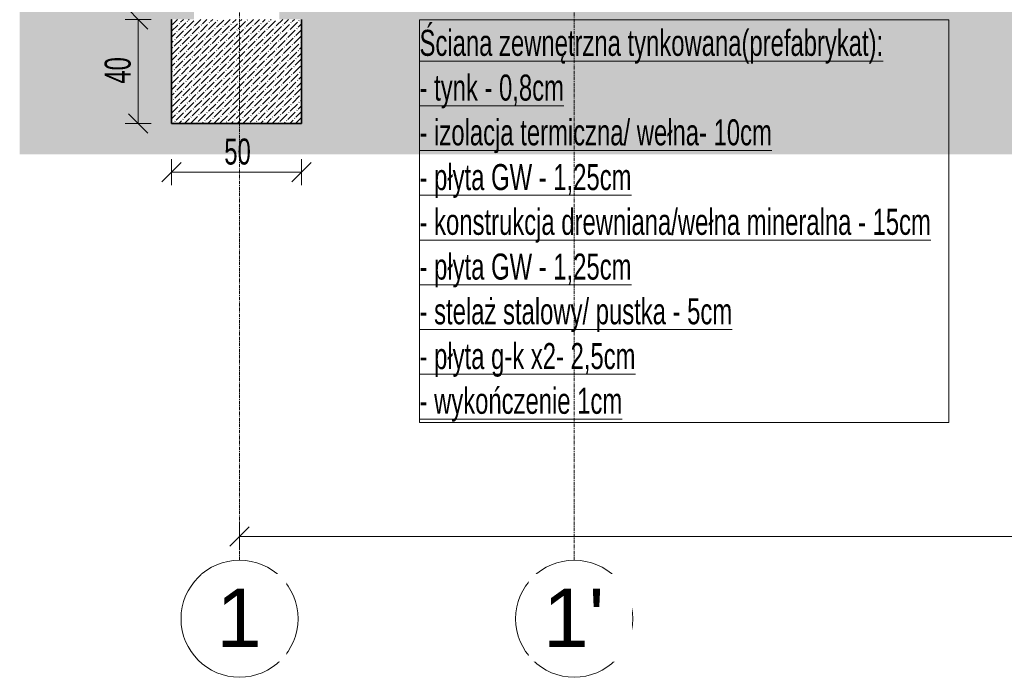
# Model space of a CAD drawing. Header units: centimetres. Extents: x 376 to 4434, y -323 to 48730.
# Tile 1 of 45: x 1553 to 1931, y -323 to -70. Entities that reach past the tile are written whole.
import ezdxf

# ---------------------------------------------------------------- set-up
doc = ezdxf.new("R2010")
doc.units = ezdxf.units.CM
doc.linetypes.add('Linia siatki', pattern=[2.2225, 1.27, -0.3175, 0.3175, -0.3175])
for name, color, linetype, lineweight in [('A-ANNO-DIMS', 7, 'Continuous', 5), ('A-ANNO-DIMS-50', 7, 'Continuous', 5), ('A-ANNO-IDEN', 7, 'Continuous', 5), ('C-TOPO', 7, 'Continuous', 5), ('S-FNDN', 7, 'Continuous', 5), ('S-GRID', 7, 'Continuous', 5), ('S-GRID-IDEN', 7, 'Continuous', 5)]:
    doc.layers.add(name, color=color, linetype=linetype, lineweight=lineweight)
doc.styles.add('Arial', font='arial.ttf', dxfattribs={"height": 22.5})
doc.styles.add('Arial Narrow_1', font='ARIALN.TTF', dxfattribs={"width": 0.8, "height": 10})
doc.dimstyles.new('standard_wielkość_otworów', dxfattribs={"dimscale": 30.48, "dimtxt": 10.23431, "dimasz": 0.246063, "dimexe": 0.164042, "dimexo": 0.0625, "dimgap": 0, "dimtad": 1, "dimdec": 1, "dimrnd": 0.5, "dimdsep": 46, "dimtxsty": 'Arial Narrow_1', "dimblk1": 'OBLIQUE', "dimblk2": 'OBLIQUE', "dimsah": 1, "dimcen": 0.09, "dimazin": 0, "dimtfac": 1, "dimtdec": 4, "dimtix": 1, "dimtmove": 0, "dimatfit": 3, "dimfxl": 0.164042, "dimfxlon": 1, "dimtvp": 1, "dimtolj": 1, "dimtzin": 0, "dimarcsym": 2})

# ---------------------------------------------------------------- blocks, each defined once
blk = doc.blocks.new('Siatka - M_Symbol siatki - okrąg mniejszy-7853319-Przekrój')
at = {"layer": 'S-GRID-IDEN'}
blk.add_circle((65527.61, -300.36), 22.5, dxfattribs=at)
blk = doc.blocks.new('DIMBLOCK5-Przekrój')
at = {"layer": 'A-ANNO-DIMS-50', "color": 250, "true_color": 0x303030}
for p, q in [((1637.1, -268.75), (1637.1, -263.75)), ((1637.1, -268.75), (1640.85, -265)), ((2422, -268.75), (2422, -263.75)), ((2422, -268.75), (2425.75, -265)), ((1637.1, -268.75), (1633.35, -272.5)), ((1637.1, -268.75), (2422, -268.75)), ((1637.1, -268.75), (1637.1, -273.75)), ((2422, -268.75), (2418.25, -272.5)), ((2422, -268.75), (2422, -273.75))]:
    blk.add_line(p, q, dxfattribs=at)
at = {"layer": 'A-ANNO-DIMS-50', "color": 0, "insert": (2022.48, -255.82), "char_height": 10, "width": 16.9597, "attachment_point": 1, "line_spacing_factor": 0.974696, "style": 'Arial Narrow_1'}
blk.add_mtext('785', dxfattribs=at)
blk = doc.blocks.new('_Oblique')
at = {"color": 0, "linetype": 'ByBlock', "lineweight": -2}
blk.add_line((-0.5, -0.5), (0.5, 0.5), dxfattribs=at)
blk = doc.blocks.new('DIMBLOCK6-Przekrój')
at = {"layer": 'A-ANNO-DIMS-50', "color": 250, "true_color": 0x303030}
for p, q in [((1598.15, -70), (1594.4, -66.25)), ((1598.15, -70), (1593.15, -70)), ((1598.15, -110), (1598.15, -70)), ((1598.15, -70), (1601.9, -73.75)), ((1598.15, -70), (1603.15, -70)), ((1598.15, -110), (1594.4, -106.25)), ((1598.15, -110), (1593.15, -110)), ((1598.15, -110), (1601.9, -113.75)), ((1598.15, -110), (1603.15, -110))]:
    blk.add_line(p, q, dxfattribs=at)
at = {"layer": 'A-ANNO-DIMS-50', "color": 0, "insert": (1585.22, -94.71), "char_height": 10, "width": 11.3065, "attachment_point": 1, "rotation": 90, "line_spacing_factor": 0.974696, "style": 'Arial Narrow_1'}
blk.add_mtext('40', dxfattribs=at)
blk = doc.blocks.new('DIMBLOCK7-Przekrój')
at = {"layer": 'A-ANNO-DIMS-50', "color": 250, "true_color": 0x303030}
for p, q in [((1610.95, -128.72), (1610.95, -123.72)), ((1660.95, -128.72), (1660.95, -123.72)), ((1610.95, -128.72), (1614.7, -124.97)), ((1660.95, -128.72), (1664.7, -124.97)), ((1610.95, -128.72), (1607.2, -132.47)), ((1610.95, -128.72), (1660.95, -128.72)), ((1610.95, -128.72), (1610.95, -133.72)), ((1660.95, -128.72), (1657.2, -132.47)), ((1660.95, -128.72), (1660.95, -133.72))]:
    blk.add_line(p, q, dxfattribs=at)
at = {"layer": 'A-ANNO-DIMS-50', "color": 0, "insert": (1631.24, -115.8), "char_height": 10, "width": 11.3065, "attachment_point": 1, "line_spacing_factor": 0.974696, "style": 'Arial Narrow_1'}
blk.add_mtext('50', dxfattribs=at)

msp = doc.modelspace()

# ---------------------------------------------------------------- hatches: boundary and pattern name
at = {"layer": 'C-TOPO', "true_color": 0x808080}
msp.add_hatch(color=8, dxfattribs=at).paths.add_polyline_path([(2061.15, -121.85), (2569.73, -121.85), (2569.73, -0.24), (2496.75, -0.24), (2496.75, -15), (2490.75, -15), (2490.75, -10), (2441.55, -10), (2441.55, -0.24), (2439.55, -0.24), (2439.55, -70), (2443.75, -70), (2443.75, -110), (2393.75, -110), (2393.75, -70), (2406.75, -70), (2406.75, -60), (1652.35, -60), (1652.35, -70), (1660.95, -70), (1660.95, -110), (1610.95, -110), (1610.95, -70), (1619.55, -70), (1619.55, -0.23), (1617, -0.23), (1617, -10), (1567, -10), (1567, -15), (1561, -15), (1561, -0.23), (1552.57, -0.23), (1552.57, -121.85), (1934, -121.85)])
at = {"layer": 'S-FNDN'}
h = msp.add_hatch(dxfattribs=at)
h.set_pattern_fill('FP_13', color=256, style=0, pattern_type=2)
h.set_pattern_definition([(45, (2116.5484, 303), (0.841457, 3.0872282), [3.969, -0.79375, 0.16764, -0.62611])])
h.paths.add_polyline_path([(1610.95, -110), (1660.95, -110), (1660.95, -70), (1610.95, -70)])

# ---------------------------------------------------------------- linework, layer by layer
at = {"layer": 'A-ANNO-IDEN', "flags": 128}
msp.add_lwpolyline([(1706.32, -70.13), (1909.8, -70.13), (1909.8, -224.93), (1706.32, -224.93)], close=True, dxfattribs=at)
at = {"layer": 'S-FNDN', "lineweight": 35}
for p, q in [((1610.95, -70), (1610.95, -110)), ((1660.95, -110), (1660.95, -70)), ((1610.95, -110), (1660.95, -110))]:
    msp.add_line(p, q, dxfattribs=at)
at = {"layer": 'S-GRID', "color": 9, "linetype": 'Linia siatki', "true_color": 0xc0c0c0}
for p, q in [((1637.1, -277.86), (1637.1, 643.69)), ((1765.77, -277.86), (1765.77, 643.69))]:
    msp.add_line(p, q, dxfattribs=at)

# ---------------------------------------------------------------- block references
at = {"layer": 'S-GRID-IDEN'}
for p in [(-63890.51, 0), (-63761.84, 0)]:
    msp.add_blockref('Siatka - M_Symbol siatki - okrąg mniejszy-7853319-Przekrój', p, dxfattribs=at)

# ---------------------------------------------------------------- texts
at = {"layer": 'A-ANNO-IDEN', "char_height": 10, "attachment_point": 1, "style": 'Arial Narrow_1'}
for s, insert, width in [('\\LŚciana zewnętrzna tynkowana(prefabrykat):', (1706.32, -74.02), 223.8311), ('\\L- tynk - 0,8cm', (1706.32, -91.22), 69.5865), ('\\L- izolacja termiczna/ wełna- 10cm', (1706.32, -108.41), 169.6371), ('\\L- płyta GW - 1,25cm', (1706.32, -125.61), 101.654), ('\\L- konstrukcja drewniana/wełna mineralna - 15cm', (1706.32, -142.81), 246.2784), ('\\L- płyta GW - 1,25cm', (1706.32, -160.01), 101.654), ('\\L- stelaż stalowy/ pustka - 5cm', (1706.32, -177.2), 150.7172), ('\\L- płyta g-k x2- 2,5cm', (1706.32, -194.4), 104.2194), ('\\L- wykończenie 1cm', (1706.32, -211.6), 97.4852)]:
    msp.add_mtext(s, dxfattribs=dict(at, insert=insert, width=width))

# ---------------------------------------------------------------- dimensions: what is measured, and where the dimension line sits
at = {"layer": 'A-ANNO-DIMS', "color": 250, "true_color": 0x303030}
dim = msp.add_linear_dim(base=(1598.15, -70), p1=(1603.15, -110), p2=(1603.15, -70), angle=90, dimstyle='standard_wielkość_otworów', override={"dimpost": '<>', "dimfxl": 40}, dxfattribs=at)
dim.commit()
dim.dimension.update_dxf_attribs({"geometry": 'DIMBLOCK6-Przekrój', "text_midpoint": (1593.04, -90)})
for base, p1, p2, override, picture, middle in [((1660.95, -128.72), (1610.95, -123.72), (1660.95, -123.72), {"dimpost": '<>', "dimfxl": 50}, 'DIMBLOCK7-Przekrój', (1635.95, -123.62)), ((2422, -268.75), (1637.1, -263.75), (2422, -263.75), {"dimpost": '<>', "dimfxl": 784.9}, 'DIMBLOCK5-Przekrój', (2029.55, -263.64))]:
    dim = msp.add_linear_dim(base=base, p1=p1, p2=p2, dimstyle='standard_wielkość_otworów', override=override, dxfattribs=at)
    dim.commit()
    dim.dimension.update_dxf_attribs({"geometry": picture, "text_midpoint": middle})

# ---------------------------------------------------------------- next in the draw order: texts
at = {"layer": 'S-GRID-IDEN', "char_height": 22.5, "attachment_point": 1, "style": 'Arial', "bg_fill": 3, "box_fill_scale": 1.25, "bg_fill_color": 256, "bg_fill_true_color": 13158600, "bg_fill_transparency": 0}
for s, insert, width in [('\\fArial|b0|i0|c238|p34|;1', (1628.17, -288.74), 21.2447), ("1'", (1753.87, -288.74), 28.4599)]:
    msp.add_mtext(s, dxfattribs=dict(at, insert=insert, width=width))

doc.saveas('drawing.dxf')
